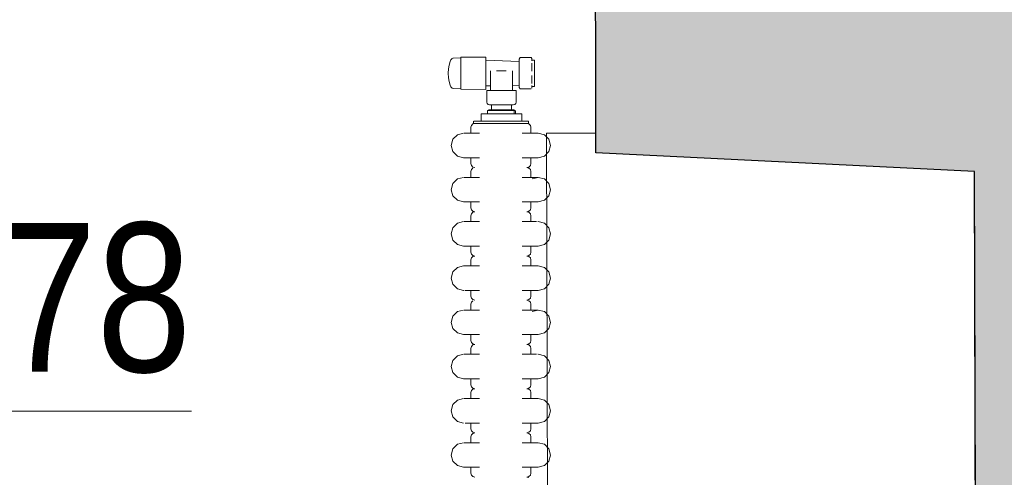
# Model space of a CAD drawing. Extents: x -6068 to 35118, y -17738 to 67348.
# Tile 212 of 243: x 500 to 600, y 23059 to 23106. Entities that reach past the tile are written whole.
import ezdxf

# ---------------------------------------------------------------- set-up
doc = ezdxf.new("R2010")
doc.units = 0
doc.header["$LTSCALE"] = 15
doc.linetypes.add('Continua', pattern=[0])
doc.linetypes.add('Cui_CONTINU', pattern=[0])
doc.layers.get('0').update_dxf_attribs({"linetype": 'CONTINUOUS'})
for name, color, linetype, lineweight, true_color in [('Bloc 3D - Dessin - NIVEAUX - Style par défaut', 7, 'Continua', 0, 0x000000), ('EDL-Mesures et Cotes', 7, 'Continua', 0, 0xc0c0c0), ('Enveloppe - NIVEAUX - Style par défaut', 7, 'Continua', 0, 0x000000)]:
    doc.layers.add(name, color=color, linetype=linetype, lineweight=lineweight, true_color=true_color)
doc.layers.add('EDL_NIVEAU 1 murs & cloisons', color=5, linetype='CONTINUOUS')
doc.layers.add('PIS-fond de plan', color=7, linetype='Cui_CONTINU')
doc.styles.add('Arial Narrow', font='ARIALN.TTF')

# ---------------------------------------------------------------- blocks, each defined once
blk = doc.blocks.new('EDP_Niveau 1_2025 09 17')
at = {"layer": 'EDL_NIVEAU 1 murs & cloisons', "linetype": 'Continuous', "ltscale": 0.08}
h = blk.add_hatch(color=9, dxfattribs=at)
h.dxf.hatch_style = 1
h.paths.add_polyline_path([(613.79, -1340.74), (606.79, -1340.73), (606.83, -1323.12), (559.29, -1323.25), (558.77, -1126), (519.8, -1125.84), (519.82, -1119.34), (558.75, -1119.5), (558.53, -1037.28), (597.02, -1035.17), (596.69, -909.46), (558.18, -907.57), (558.06, -800.26), (558.11, -786.52), (607.41, -786.19), (607.32, -773.12), (614.32, -773.07), (614.64, -820.31), (699.08, -820.31), (699.13, -865.22), (712.7, -865.2), (712.71, -874.2), (613.09, -874.47), (613.19, -909.42), (613.52, -1035.13), (613.33, -1149.06)])
at = {"color": 103, "linetype": 'Continua', "lineweight": 13, "ltscale": 0.1, "true_color": 0x49c386}
for p, q in [((553.18, -905.58), (558.18, -905.57)), ((553.53, -1039.29), (553.18, -905.58)), ((558.18, -905.57), (558.18, -907.57)), ((558.18, -907.57), (596.69, -909.46)), ((596.69, -909.46), (597.02, -1035.17))]:
    blk.add_line(p, q, dxfattribs=at)
at = {"layer": 'Bloc 3D - Dessin - NIVEAUX - Style par défaut', "color": 32, "linetype": 'Continua', "lineweight": 0, "ltscale": 0.1, "true_color": 0xd1591a}
for p, q in [((546.99, -897.82), (544.46, -897.84)), ((546.99, -897.82), (546.99, -897.92)), ((543.27, -898.63), (543.21, -899.01)), ((543.38, -898.28), (543.27, -898.63)), ((543.46, -898.11), (543.38, -898.28)), ((543.54, -898), (543.46, -898.11)), ((543.61, -897.94), (543.54, -898)), ((544.46, -897.9), (543.67, -897.92)), ((544.46, -897.94), (544.46, -897.84)), ((544.46, -898.23), (544.46, -897.94)), ((544.46, -898.66), (544.46, -898.23)), ((544.46, -899.19), (544.46, -898.66)), ((546.99, -897.92), (546.99, -898.21)), ((546.99, -898.15), (550.41, -898.27)), ((546.99, -898.21), (546.99, -898.65)), ((546.99, -898.65), (546.99, -899.19)), ((550.48, -897.87), (550.41, -898.02)), ((550.41, -898.02), (550.41, -898.27)), ((550.41, -898.27), (550.41, -898.75)), ((550.41, -898.75), (550.41, -900.2)), ((551.62, -897.87), (550.48, -897.87)), ((551.69, -897.96), (551.62, -897.87)), ((551.69, -898.22), (551.69, -897.96)), ((551.69, -898.22), (551.69, -898.14)), ((551.69, -898.14), (551.97, -898.14)), ((551.69, -898.72), (551.69, -898.45)), ((551.69, -898.45), (551.69, -898.81)), ((551.69, -899.24), (551.69, -898.72)), ((551.97, -898.14), (551.97, -898.22)), ((551.97, -898.22), (551.97, -898.45)), ((551.97, -898.45), (551.97, -898.81)), ((551.97, -898.81), (551.97, -899.24)), ((543.21, -899.01), (543.17, -899.47)), ((543.21, -899.94), (543.17, -899.47)), ((544.46, -899.76), (544.46, -899.19)), ((544.46, -900.29), (544.46, -899.76)), ((546.99, -899.19), (546.99, -899.76)), ((546.99, -899.76), (546.99, -900.3)), ((547.49, -899.23), (547.49, -900.75)), ((548.1, -899.23), (548.59, -899.23)), ((548.59, -899.23), (549.08, -899.23)), ((549.7, -899.23), (549.7, -900.7)), ((551.69, -900.23), (551.69, -899.71)), ((551.97, -899.24), (551.97, -899.71)), ((551.97, -899.71), (551.97, -900.14)), ((543.27, -900.32), (543.21, -899.94)), ((543.38, -900.67), (543.27, -900.32)), ((543.46, -900.84), (543.38, -900.67)), ((544.46, -900.72), (544.46, -900.29)), ((544.46, -901.01), (544.46, -900.72)), ((546.99, -900.3), (546.99, -900.74)), ((546.99, -900.74), (546.99, -901.03)), ((546.99, -900.76), (547.49, -900.75)), ((547.49, -900.75), (547.49, -901.21)), ((549.7, -900.7), (550.41, -900.68)), ((549.7, -900.7), (549.7, -901.21)), ((550.41, -900.2), (550.41, -900.68)), ((550.41, -900.68), (550.41, -900.93)), ((551.69, -900.5), (551.69, -900.14)), ((551.69, -900.5), (551.69, -900.23)), ((551.69, -900.99), (551.69, -900.73)), ((551.97, -900.81), (551.69, -900.81)), ((551.97, -900.14), (551.97, -900.5)), ((551.97, -900.5), (551.97, -900.73)), ((551.97, -900.73), (551.97, -900.81)), ((543.46, -900.84), (543.54, -900.95)), ((543.61, -901.01), (543.54, -900.95)), ((544.46, -901.05), (543.67, -901.03)), ((544.46, -901.1), (544.46, -901.01)), ((546.99, -901.13), (544.46, -901.1)), ((546.99, -901.03), (546.99, -901.13)), ((547.1, -901.21), (547.1, -902.42)), ((547.1, -901.21), (547.4, -901.21)), ((547.4, -901.21), (547.49, -901.21)), ((547.49, -901.21), (547.93, -901.21)), ((547.93, -901.21), (548.59, -901.21)), ((548.59, -901.21), (549.26, -901.21)), ((549.26, -901.21), (549.7, -901.21)), ((549.7, -901.21), (549.79, -901.21)), ((549.79, -901.21), (550.09, -901.21)), ((550.09, -901.21), (550.09, -902.42)), ((550.41, -900.93), (550.48, -901.07)), ((551.62, -901.07), (550.48, -901.07)), ((547.1, -902.42), (547.14, -902.56)), ((547.14, -902.56), (547.25, -902.66)), ((547.25, -902.66), (547.39, -902.69)), ((547.63, -902.69), (547.39, -902.69)), ((547.59, -903.19), (547.59, -902.69)), ((548.06, -902.69), (547.63, -902.69)), ((548.59, -902.69), (548.06, -902.69)), ((549.13, -902.69), (548.59, -902.69)), ((549.56, -902.69), (549.13, -902.69)), ((549.8, -902.69), (549.56, -902.69)), ((549.6, -902.69), (549.6, -903.19)), ((549.94, -902.66), (549.8, -902.69)), ((550.05, -902.56), (549.94, -902.66)), ((550.09, -902.42), (550.05, -902.56)), ((546.52, -903.61), (546.52, -904.34)), ((546.52, -903.61), (547.32, -903.61)), ((547.17, -903.61), (547.17, -903.25)), ((547.17, -903.25), (547.22, -903.25)), ((547.22, -903.25), (547.36, -903.25)), ((547.29, -903.19), (547.55, -903.19)), ((547.32, -903.61), (547.8, -903.61)), ((547.36, -903.25), (547.59, -903.25)), ((547.55, -903.19), (548.01, -903.19)), ((547.59, -903.25), (547.88, -903.25)), ((547.8, -903.61), (549.39, -903.61)), ((547.88, -903.25), (548.23, -903.25)), ((548.01, -903.19), (548.59, -903.19)), ((548.23, -903.25), (548.59, -903.25)), ((548.59, -903.19), (549.17, -903.19)), ((548.59, -903.25), (548.96, -903.25)), ((548.96, -903.25), (549.3, -903.25)), ((549.17, -903.19), (549.64, -903.19)), ((549.3, -903.25), (549.6, -903.25)), ((549.39, -903.61), (549.63, -903.61)), ((549.6, -903.25), (549.82, -903.25)), ((549.63, -903.61), (549.87, -903.61)), ((549.64, -903.19), (549.89, -903.19)), ((549.82, -903.25), (549.96, -903.25)), ((549.87, -903.61), (550.67, -903.61)), ((549.89, -903.19), (549.89, -903.61)), ((550.01, -903.61), (550.01, -903.25)), ((550.67, -903.61), (550.67, -904.34)), ((545.48, -904.97), (545.54, -904.77)), ((545.69, -904.62), (545.54, -904.77)), ((545.69, -904.62), (545.89, -904.57)), ((545.74, -904.57), (545.74, -904.34)), ((545.79, -904.57), (545.74, -904.57)), ((545.79, -904.34), (545.95, -904.34)), ((545.95, -904.57), (545.79, -904.57)), ((545.95, -904.34), (546.21, -904.34)), ((546.21, -904.57), (545.95, -904.57)), ((546.21, -904.34), (546.56, -904.34)), ((546.56, -904.57), (546.21, -904.57)), ((546.56, -904.34), (546.98, -904.34)), ((546.98, -904.57), (546.56, -904.57)), ((546.98, -904.34), (547.46, -904.34)), ((547.46, -904.57), (546.98, -904.57)), ((547.46, -904.34), (547.99, -904.34)), ((547.99, -904.57), (547.46, -904.57)), ((547.99, -904.34), (548.53, -904.34)), ((548.53, -904.57), (547.99, -904.57)), ((548.53, -904.34), (549.08, -904.34)), ((549.08, -904.57), (548.53, -904.57)), ((549.08, -904.34), (549.61, -904.34)), ((549.61, -904.57), (549.08, -904.57)), ((549.61, -904.34), (550.09, -904.34)), ((550.09, -904.57), (549.61, -904.57)), ((550.09, -904.34), (550.51, -904.34)), ((550.51, -904.57), (550.09, -904.57)), ((550.51, -904.34), (550.86, -904.34)), ((550.86, -904.57), (550.51, -904.57)), ((550.86, -904.34), (551.12, -904.34)), ((551.12, -904.57), (550.86, -904.57)), ((551.12, -904.34), (551.28, -904.34)), ((551.28, -904.57), (551.12, -904.57)), ((551.38, -904.62), (551.18, -904.57)), ((551.28, -904.34), (551.33, -904.34)), ((551.33, -904.57), (551.33, -904.34)), ((551.38, -904.62), (551.53, -904.77)), ((551.53, -904.77), (551.58, -904.97)), ((544.11, -905.73), (543.65, -906.19)), ((544.73, -905.57), (544.11, -905.73)), ((544.79, -905.57), (544.91, -905.57)), ((544.91, -905.57), (545.11, -905.57)), ((544.95, -905.57), (545.66, -905.57)), ((545.11, -905.57), (545.37, -905.57)), ((545.66, -905.57), (545.37, -905.57)), ((545.48, -904.97), (545.48, -905.57)), ((545.66, -905.57), (546.07, -905.57)), ((546.07, -905.57), (546.37, -905.57)), ((550.69, -905.57), (551, -905.57)), ((551, -905.57), (551.41, -905.57)), ((551.41, -905.57), (551.7, -905.57)), ((551.58, -905.57), (551.58, -904.97)), ((551.7, -905.57), (551.96, -905.57)), ((551.96, -905.57), (552.16, -905.57)), ((552.12, -905.57), (552.33, -905.57)), ((552.28, -905.57), (552.16, -905.57)), ((552.96, -905.73), (552.33, -905.57)), ((553.42, -906.19), (552.96, -905.73)), ((543.65, -906.19), (543.48, -906.82)), ((543.48, -906.82), (543.65, -907.44)), ((553.58, -906.82), (553.42, -906.19)), ((553.42, -907.44), (553.58, -906.82)), ((543.65, -907.44), (544.11, -907.9)), ((552.96, -907.9), (553.42, -907.44)), ((544.11, -907.9), (544.73, -908.07)), ((544.79, -908.07), (544.73, -908.07)), ((544.91, -908.07), (544.79, -908.07)), ((544.91, -908.07), (545.11, -908.07)), ((545.66, -908.07), (544.95, -908.07)), ((545.11, -908.07), (545.37, -908.07)), ((545.66, -908.07), (545.37, -908.07)), ((545.48, -908.07), (545.48, -908.67)), ((545.48, -908.67), (545.54, -908.87)), ((545.54, -908.87), (545.48, -908.67)), ((546.07, -908.07), (545.66, -908.07)), ((546.37, -908.07), (546.07, -908.07)), ((550.69, -908.07), (551, -908.07)), ((550.69, -908.07), (551, -908.07)), ((551, -908.07), (551.41, -908.07)), ((551.41, -908.07), (551.7, -908.07)), ((551.53, -908.87), (551.58, -908.67)), ((551.58, -908.07), (551.58, -908.67)), ((551.7, -908.07), (551.96, -908.07)), ((551.96, -908.07), (552.16, -908.07)), ((552.16, -908.07), (552.28, -908.07)), ((552.28, -908.07), (552.33, -908.07)), ((552.33, -908.07), (552.96, -907.9)), ((545.48, -909.47), (545.54, -909.27)), ((545.48, -909.47), (545.48, -910.07)), ((545.54, -908.87), (545.69, -909.01)), ((545.69, -909.12), (545.54, -909.27)), ((545.89, -909.07), (545.69, -909.01)), ((551.18, -909.07), (551.38, -909.01)), ((551.38, -909.12), (551.18, -909.07)), ((551.38, -909.01), (551.53, -908.87)), ((551.38, -909.12), (551.53, -909.27)), ((551.53, -909.27), (551.58, -909.47)), ((551.58, -910.07), (551.58, -909.47)), ((543.65, -910.69), (543.48, -911.32)), ((544.11, -910.23), (543.65, -910.69)), ((544.73, -910.07), (544.11, -910.23)), ((544.79, -910.07), (544.91, -910.07)), ((544.91, -910.07), (545.11, -910.07)), ((544.95, -910.07), (545.66, -910.07)), ((545.11, -910.07), (545.37, -910.07)), ((545.66, -910.07), (545.37, -910.07)), ((545.66, -910.07), (546.07, -910.07)), ((546.07, -910.07), (546.37, -910.07)), ((546.37, -910.07), (546.07, -910.07)), ((550.69, -910.07), (551, -910.07)), ((551, -910.07), (551.41, -910.07)), ((551.41, -910.07), (551.7, -910.07)), ((551.7, -910.07), (551.96, -910.07)), ((552.33, -910.07), (551.71, -910.23)), ((551.96, -910.07), (552.16, -910.07)), ((552.12, -910.07), (552.33, -910.07)), ((552.28, -910.07), (552.33, -910.07)), ((552.96, -910.23), (552.33, -910.07)), ((553.42, -910.69), (552.96, -910.23)), ((553.58, -911.32), (553.42, -910.69)), ((543.48, -911.32), (543.65, -911.94)), ((553.42, -911.94), (553.58, -911.32)), ((543.65, -911.94), (544.11, -912.4)), ((544.11, -912.4), (544.73, -912.57)), ((544.79, -912.57), (544.73, -912.57)), ((544.91, -912.57), (544.79, -912.57)), ((544.91, -912.57), (545.11, -912.57)), ((545.11, -912.57), (545.37, -912.57)), ((545.66, -912.57), (545.37, -912.57)), ((545.48, -912.57), (545.48, -913.17)), ((546.07, -912.57), (545.66, -912.57)), ((546.37, -912.57), (546.07, -912.57)), ((550.69, -912.57), (551, -912.57)), ((551, -912.57), (551.41, -912.57)), ((551.41, -912.57), (551.7, -912.57)), ((551.58, -912.57), (551.58, -913.17)), ((551.7, -912.57), (551.96, -912.57)), ((551.96, -912.57), (552.16, -912.57)), ((552.16, -912.57), (552.28, -912.57)), ((552.33, -912.57), (552.96, -912.4)), ((552.96, -912.4), (553.42, -911.94)), ((545.54, -913.37), (545.48, -913.17)), ((545.48, -913.97), (545.54, -913.77)), ((545.54, -913.37), (545.69, -913.51)), ((545.69, -913.62), (545.54, -913.77)), ((545.89, -913.57), (545.69, -913.51)), ((545.69, -913.51), (545.89, -913.57)), ((545.69, -913.62), (545.89, -913.57)), ((551.18, -913.57), (551.38, -913.51)), ((551.38, -913.62), (551.18, -913.57)), ((551.38, -913.51), (551.53, -913.37)), ((551.38, -913.62), (551.53, -913.77)), ((551.53, -913.37), (551.58, -913.17)), ((551.53, -913.77), (551.58, -913.97)), ((544.11, -914.73), (543.65, -915.19)), ((544.73, -914.57), (544.11, -914.73)), ((544.79, -914.57), (544.91, -914.57)), ((544.91, -914.57), (545.11, -914.57)), ((545.11, -914.57), (545.37, -914.57)), ((545.66, -914.57), (545.37, -914.57)), ((545.48, -913.97), (545.48, -914.57)), ((545.66, -914.57), (546.07, -914.57)), ((546.07, -914.57), (546.37, -914.57)), ((546.37, -914.57), (546.07, -914.57)), ((550.69, -914.57), (551, -914.57)), ((551, -914.57), (551.41, -914.57)), ((551.41, -914.57), (551.7, -914.57)), ((551.58, -914.57), (551.58, -913.97)), ((551.7, -914.57), (551.96, -914.57)), ((551.96, -914.57), (552.16, -914.57)), ((552.28, -914.57), (552.33, -914.57)), ((552.96, -914.73), (552.33, -914.57)), ((553.42, -915.19), (552.96, -914.73)), ((543.65, -915.19), (543.48, -915.82)), ((543.48, -915.82), (543.65, -916.44)), ((553.58, -915.82), (553.42, -915.19)), ((553.42, -916.44), (553.58, -915.82)), ((543.65, -916.44), (544.11, -916.9)), ((552.96, -916.9), (553.42, -916.44)), ((544.11, -916.9), (544.73, -917.07)), ((544.79, -917.07), (544.73, -917.07)), ((544.91, -917.07), (544.79, -917.07)), ((544.91, -917.07), (545.11, -917.07)), ((545.11, -917.07), (545.37, -917.07)), ((545.66, -917.07), (545.37, -917.07)), ((545.48, -917.07), (545.48, -917.67)), ((545.54, -917.87), (545.48, -917.67)), ((545.48, -917.67), (545.54, -917.87)), ((546.07, -917.07), (545.66, -917.07)), ((546.37, -917.07), (546.07, -917.07)), ((550.69, -917.07), (551, -917.07)), ((550.69, -917.07), (551, -917.07)), ((551, -917.07), (551.41, -917.07)), ((551.41, -917.07), (551.7, -917.07)), ((551.53, -917.87), (551.58, -917.67)), ((551.58, -917.07), (551.58, -917.67)), ((551.7, -917.07), (551.96, -917.07)), ((551.96, -917.07), (552.16, -917.07)), ((552.16, -917.07), (552.28, -917.07)), ((552.28, -917.07), (552.33, -917.07)), ((552.33, -917.07), (552.96, -916.9)), ((545.48, -918.47), (545.54, -918.27)), ((545.48, -918.47), (545.48, -919.07)), ((545.54, -917.87), (545.69, -918.01)), ((545.69, -918.12), (545.54, -918.27)), ((545.69, -918.01), (545.89, -918.07)), ((545.89, -918.07), (545.69, -918.01)), ((545.69, -918.12), (545.89, -918.07)), ((551.18, -918.07), (551.38, -918.01)), ((551.38, -918.12), (551.18, -918.07)), ((551.38, -918.01), (551.53, -917.87)), ((551.38, -918.12), (551.53, -918.27)), ((551.53, -918.27), (551.58, -918.47)), ((551.58, -919.07), (551.58, -918.47)), ((543.65, -919.69), (543.48, -920.32)), ((544.11, -919.23), (543.65, -919.69)), ((544.73, -919.07), (544.11, -919.23)), ((544.79, -919.07), (544.73, -919.07)), ((544.79, -919.07), (544.91, -919.07)), ((544.91, -919.07), (545.11, -919.07)), ((545.11, -919.07), (545.37, -919.07)), ((545.66, -919.07), (545.37, -919.07)), ((545.66, -919.07), (546.07, -919.07)), ((546.07, -919.07), (546.37, -919.07)), ((550.69, -919.07), (551, -919.07)), ((551, -919.07), (551.41, -919.07)), ((551.41, -919.07), (551.7, -919.07)), ((551.7, -919.07), (551.96, -919.07)), ((551.96, -919.07), (552.16, -919.07)), ((552.28, -919.07), (552.16, -919.07)), ((552.96, -919.23), (552.33, -919.07)), ((553.42, -919.69), (552.96, -919.23)), ((553.58, -920.32), (553.42, -919.69)), ((543.48, -920.32), (543.65, -920.94)), ((553.42, -920.94), (553.58, -920.32)), ((543.65, -920.94), (544.11, -921.4)), ((544.11, -921.4), (544.73, -921.57)), ((544.79, -921.57), (544.73, -921.57)), ((544.91, -921.57), (545.11, -921.57)), ((545.66, -921.57), (544.95, -921.57)), ((545.11, -921.57), (545.37, -921.57)), ((545.66, -921.57), (545.37, -921.57)), ((545.48, -921.57), (545.48, -922.17)), ((546.07, -921.57), (545.66, -921.57)), ((546.37, -921.57), (546.07, -921.57)), ((550.69, -921.57), (551, -921.57)), ((550.69, -921.57), (551, -921.57)), ((551, -921.57), (551.41, -921.57)), ((551.41, -921.57), (551.7, -921.57)), ((551.58, -921.57), (551.58, -922.17)), ((551.7, -921.57), (551.96, -921.57)), ((551.96, -921.57), (552.16, -921.57)), ((552.16, -921.57), (552.28, -921.57)), ((552.28, -921.57), (552.33, -921.57)), ((552.33, -921.57), (552.96, -921.4)), ((552.96, -921.4), (553.42, -920.94)), ((545.48, -922.17), (545.54, -922.37)), ((545.54, -922.37), (545.48, -922.17)), ((545.48, -922.97), (545.54, -922.77)), ((545.54, -922.37), (545.69, -922.51)), ((545.69, -922.62), (545.54, -922.77)), ((545.89, -922.57), (545.69, -922.51)), ((551.18, -922.57), (551.38, -922.51)), ((551.38, -922.62), (551.18, -922.57)), ((551.38, -922.51), (551.53, -922.37)), ((551.38, -922.62), (551.53, -922.77)), ((551.53, -922.37), (551.58, -922.17)), ((551.53, -922.77), (551.58, -922.97)), ((544.11, -923.73), (543.65, -924.19)), ((544.73, -923.57), (544.11, -923.73)), ((544.79, -923.57), (544.91, -923.57)), ((544.91, -923.57), (545.11, -923.57)), ((544.95, -923.57), (545.66, -923.57)), ((545.11, -923.57), (545.37, -923.57)), ((545.66, -923.57), (545.37, -923.57)), ((545.48, -922.97), (545.48, -923.57)), ((545.66, -923.57), (546.07, -923.57)), ((546.37, -923.57), (546.07, -923.57)), ((546.07, -923.57), (546.37, -923.57)), ((550.69, -923.57), (551, -923.57)), ((551, -923.57), (551.41, -923.57)), ((551.41, -923.57), (551.7, -923.57)), ((551.58, -923.57), (551.58, -922.97)), ((551.7, -923.57), (551.96, -923.57)), ((552.33, -923.57), (551.71, -923.73)), ((551.96, -923.57), (552.16, -923.57)), ((552.12, -923.57), (552.33, -923.57)), ((552.28, -923.57), (552.33, -923.57)), ((552.96, -923.73), (552.33, -923.57)), ((553.42, -924.19), (552.96, -923.73)), ((543.65, -924.19), (543.48, -924.82)), ((543.48, -924.82), (543.65, -925.44)), ((553.58, -924.82), (553.42, -924.19)), ((553.42, -925.44), (553.58, -924.82)), ((543.65, -925.44), (544.11, -925.9)), ((552.96, -925.9), (553.42, -925.44)), ((544.11, -925.9), (544.73, -926.07)), ((544.79, -926.07), (544.73, -926.07)), ((544.91, -926.07), (544.79, -926.07)), ((544.91, -926.07), (545.11, -926.07)), ((545.66, -926.07), (544.95, -926.07)), ((545.11, -926.07), (545.37, -926.07)), ((545.66, -926.07), (545.37, -926.07)), ((545.48, -926.07), (545.48, -926.67)), ((545.48, -926.67), (545.54, -926.87)), ((545.54, -926.87), (545.48, -926.67)), ((546.07, -926.07), (545.66, -926.07)), ((546.37, -926.07), (546.07, -926.07)), ((550.69, -926.07), (551, -926.07)), ((550.69, -926.07), (551, -926.07)), ((551, -926.07), (551.41, -926.07)), ((551.41, -926.07), (551.7, -926.07)), ((551.53, -926.87), (551.58, -926.67)), ((551.58, -926.07), (551.58, -926.67)), ((551.7, -926.07), (551.96, -926.07)), ((551.96, -926.07), (552.16, -926.07)), ((552.16, -926.07), (552.28, -926.07)), ((552.33, -926.07), (552.96, -925.9)), ((545.48, -927.47), (545.54, -927.27)), ((545.48, -927.47), (545.48, -928.07)), ((545.54, -926.87), (545.69, -927.01)), ((545.69, -927.12), (545.54, -927.27)), ((545.69, -927.01), (545.89, -927.07)), ((545.89, -927.07), (545.69, -927.01)), ((545.69, -927.12), (545.89, -927.07)), ((551.18, -927.07), (551.38, -927.01)), ((551.38, -927.12), (551.18, -927.07)), ((551.38, -927.01), (551.53, -926.87)), ((551.38, -927.12), (551.53, -927.27)), ((551.53, -927.27), (551.58, -927.47)), ((551.58, -928.07), (551.58, -927.47)), ((543.65, -928.69), (543.48, -929.32)), ((544.11, -928.23), (543.65, -928.69)), ((544.73, -928.07), (544.11, -928.23)), ((544.79, -928.07), (544.91, -928.07)), ((544.91, -928.07), (545.11, -928.07)), ((545.11, -928.07), (545.37, -928.07)), ((545.66, -928.07), (545.37, -928.07)), ((545.66, -928.07), (546.07, -928.07)), ((546.07, -928.07), (546.37, -928.07)), ((546.37, -928.07), (546.07, -928.07)), ((550.69, -928.07), (551, -928.07)), ((551, -928.07), (551.41, -928.07)), ((551.41, -928.07), (551.7, -928.07)), ((551.7, -928.07), (551.96, -928.07)), ((551.96, -928.07), (552.16, -928.07)), ((552.28, -928.07), (552.33, -928.07)), ((552.96, -928.23), (552.33, -928.07)), ((553.42, -928.69), (552.96, -928.23)), ((553.58, -929.32), (553.42, -928.69)), ((543.48, -929.32), (543.65, -929.94)), ((553.42, -929.94), (553.58, -929.32)), ((543.65, -929.94), (544.11, -930.4)), ((544.11, -930.4), (544.73, -930.57)), ((544.79, -930.57), (544.73, -930.57)), ((544.91, -930.57), (544.79, -930.57)), ((544.91, -930.57), (545.11, -930.57)), ((545.11, -930.57), (545.37, -930.57)), ((545.66, -930.57), (545.37, -930.57)), ((545.48, -930.57), (545.48, -931.17)), ((546.07, -930.57), (545.66, -930.57)), ((546.37, -930.57), (546.07, -930.57)), ((550.69, -930.57), (551, -930.57)), ((550.69, -930.57), (551, -930.57)), ((551, -930.57), (551.41, -930.57)), ((551.41, -930.57), (551.7, -930.57)), ((551.58, -930.57), (551.58, -931.17)), ((551.7, -930.57), (551.96, -930.57)), ((551.96, -930.57), (552.16, -930.57)), ((552.16, -930.57), (552.28, -930.57)), ((552.28, -930.57), (552.33, -930.57)), ((552.33, -930.57), (552.96, -930.4)), ((552.96, -930.4), (553.42, -929.94)), ((545.54, -931.37), (545.48, -931.17)), ((545.48, -931.97), (545.54, -931.77)), ((545.54, -931.37), (545.69, -931.51)), ((545.69, -931.62), (545.54, -931.77)), ((545.69, -931.51), (545.89, -931.57)), ((545.89, -931.57), (545.69, -931.51)), ((545.69, -931.62), (545.89, -931.57)), ((551.18, -931.57), (551.38, -931.51)), ((551.38, -931.62), (551.18, -931.57)), ((551.38, -931.51), (551.53, -931.37)), ((551.38, -931.62), (551.53, -931.77)), ((551.53, -931.37), (551.58, -931.17)), ((551.53, -931.77), (551.58, -931.97)), ((544.11, -932.73), (543.65, -933.19)), ((544.73, -932.57), (544.11, -932.73)), ((544.79, -932.57), (544.91, -932.57)), ((544.91, -932.57), (545.11, -932.57)), ((545.11, -932.57), (545.37, -932.57)), ((545.66, -932.57), (545.37, -932.57)), ((545.48, -931.97), (545.48, -932.57)), ((545.66, -932.57), (546.07, -932.57)), ((546.07, -932.57), (546.37, -932.57)), ((550.69, -932.57), (551, -932.57)), ((551, -932.57), (551.41, -932.57)), ((551.41, -932.57), (551.7, -932.57)), ((551.58, -932.57), (551.58, -931.97)), ((551.7, -932.57), (551.96, -932.57)), ((551.96, -932.57), (552.16, -932.57)), ((552.28, -932.57), (552.16, -932.57)), ((552.96, -932.73), (552.33, -932.57)), ((553.42, -933.19), (552.96, -932.73)), ((543.65, -933.19), (543.48, -933.82)), ((543.48, -933.82), (543.65, -934.44)), ((553.58, -933.82), (553.42, -933.19)), ((553.42, -934.44), (553.58, -933.82)), ((543.65, -934.44), (544.11, -934.9)), ((552.96, -934.9), (553.42, -934.44)), ((544.11, -934.9), (544.73, -935.07)), ((544.91, -935.07), (545.11, -935.07)), ((545.66, -935.07), (544.95, -935.07)), ((545.11, -935.07), (545.37, -935.07)), ((545.66, -935.07), (545.37, -935.07)), ((545.48, -935.07), (545.48, -935.67)), ((545.48, -935.67), (545.54, -935.87)), ((545.54, -935.87), (545.48, -935.67)), ((545.54, -935.87), (545.69, -936.01)), ((546.07, -935.07), (545.66, -935.07)), ((546.37, -935.07), (546.07, -935.07)), ((550.69, -935.07), (551, -935.07)), ((550.69, -935.07), (551, -935.07)), ((551, -935.07), (551.41, -935.07)), ((551.38, -936.01), (551.53, -935.87)), ((551.41, -935.07), (551.7, -935.07)), ((551.53, -935.87), (551.58, -935.67)), ((551.58, -935.07), (551.58, -935.67)), ((551.7, -935.07), (551.96, -935.07)), ((551.96, -935.07), (552.16, -935.07)), ((552.16, -935.07), (552.28, -935.07)), ((552.28, -935.07), (552.33, -935.07)), ((552.33, -935.07), (552.96, -934.9)), ((545.48, -936.47), (545.54, -936.27)), ((545.48, -936.47), (545.48, -937.07)), ((545.69, -936.12), (545.54, -936.27)), ((545.89, -936.07), (545.69, -936.01)), ((545.69, -936.12), (545.89, -936.07)), ((551.18, -936.07), (551.38, -936.01)), ((551.38, -936.12), (551.18, -936.07)), ((551.38, -936.12), (551.53, -936.27)), ((551.53, -936.27), (551.58, -936.47)), ((551.58, -937.07), (551.58, -936.47)), ((543.65, -937.69), (543.48, -938.32)), ((544.11, -937.23), (543.65, -937.69)), ((544.73, -937.07), (544.11, -937.23)), ((544.79, -937.07), (544.91, -937.07)), ((544.91, -937.07), (545.11, -937.07)), ((544.95, -937.07), (545.66, -937.07)), ((545.11, -937.07), (545.37, -937.07)), ((545.66, -937.07), (545.37, -937.07)), ((545.66, -937.07), (546.07, -937.07)), ((546.07, -937.07), (546.37, -937.07)), ((550.69, -937.07), (551, -937.07)), ((551, -937.07), (551.41, -937.07)), ((551.41, -937.07), (551.7, -937.07)), ((551.7, -937.07), (551.96, -937.07)), ((551.96, -937.07), (552.16, -937.07)), ((552.12, -937.07), (552.33, -937.07)), ((552.28, -937.07), (552.33, -937.07)), ((552.96, -937.23), (552.33, -937.07)), ((553.42, -937.69), (552.96, -937.23)), ((553.58, -938.32), (553.42, -937.69)), ((543.48, -938.32), (543.65, -938.94)), ((553.42, -938.94), (553.58, -938.32)), ((543.65, -938.94), (544.11, -939.4)), ((544.11, -939.4), (544.73, -939.57)), ((544.79, -939.57), (544.73, -939.57)), ((544.91, -939.57), (544.79, -939.57)), ((544.91, -939.57), (545.11, -939.57)), ((545.66, -939.57), (544.95, -939.57)), ((545.11, -939.57), (545.37, -939.57)), ((545.66, -939.57), (545.37, -939.57)), ((545.48, -939.57), (545.48, -940.17)), ((546.07, -939.57), (545.66, -939.57)), ((546.37, -939.57), (546.07, -939.57)), ((550.69, -939.57), (551, -939.57)), ((550.69, -939.57), (551, -939.57)), ((551, -939.57), (551.41, -939.57)), ((551.41, -939.57), (551.7, -939.57)), ((551.58, -939.57), (551.58, -940.17)), ((551.7, -939.57), (551.96, -939.57)), ((551.96, -939.57), (552.16, -939.57)), ((552.16, -939.57), (552.28, -939.57)), ((552.33, -939.57), (552.96, -939.4)), ((552.96, -939.4), (553.42, -938.94)), ((545.54, -940.37), (545.48, -940.17)), ((545.48, -940.17), (545.54, -940.37)), ((545.54, -940.37), (545.69, -940.51)), ((545.89, -940.57), (545.69, -940.51)), ((551.18, -940.57), (551.38, -940.51)), ((551.38, -940.62), (551.18, -940.57)), ((551.38, -940.51), (551.53, -940.37)), ((551.53, -940.37), (551.58, -940.17))]:
    blk.add_line(p, q, dxfattribs=at)
at = {"layer": 'EDL-Mesures et Cotes', "color": 18, "linetype": 'Continua', "lineweight": 13, "ltscale": 0.1, "true_color": 0x000000}
blk.add_line((473.15, -933.85), (517.07, -933.85), dxfattribs=at)
at = {"layer": 'EDL_NIVEAU 1 murs & cloisons', "linetype": 'Continuous', "ltscale": 0.08}
blk.add_lwpolyline([(559.29, -1323.25), (558.77, -1126), (519.8, -1125.84), (519.82, -1119.34), (558.75, -1119.5), (558.53, -1037.28), (597.02, -1035.17), (596.69, -909.46), (558.18, -907.57), (558.06, -800.26), (558.11, -786.52), (607.41, -786.19), (607.32, -773.12), (614.32, -773.07), (614.64, -820.31), (699.08, -820.31), (699.13, -865.22), (712.7, -865.2), (712.71, -874.2), (613.09, -874.47), (613.19, -909.42), (613.52, -1035.13), (613.33, -1149.06)], dxfattribs=at)
at = {"layer": 'Enveloppe - NIVEAUX - Style par défaut', "color": 18, "linetype": 'Continua', "lineweight": 20, "ltscale": 0.1, "true_color": 0x000000}
for p, q in [((557.97, -827.72), (558.18, -907.57)), ((558.18, -907.57), (596.69, -909.46)), ((596.69, -909.46), (597.02, -1035.17))]:
    blk.add_line(p, q, dxfattribs=at)
at = {"layer": 'EDL-Mesures et Cotes', "color": 18, "true_color": 0x000000, "style": 'Arial Narrow'}
blk.add_text('+4,78', height=15.153, dxfattribs=at).set_placement((473.15, -929.85))

msp = doc.modelspace()

# ---------------------------------------------------------------- block references
at = {"layer": 'PIS-fond de plan'}
msp.add_blockref('EDP_Niveau 1_2025 09 17', (0, 24000), dxfattribs=at)

doc.saveas('drawing.dxf')
